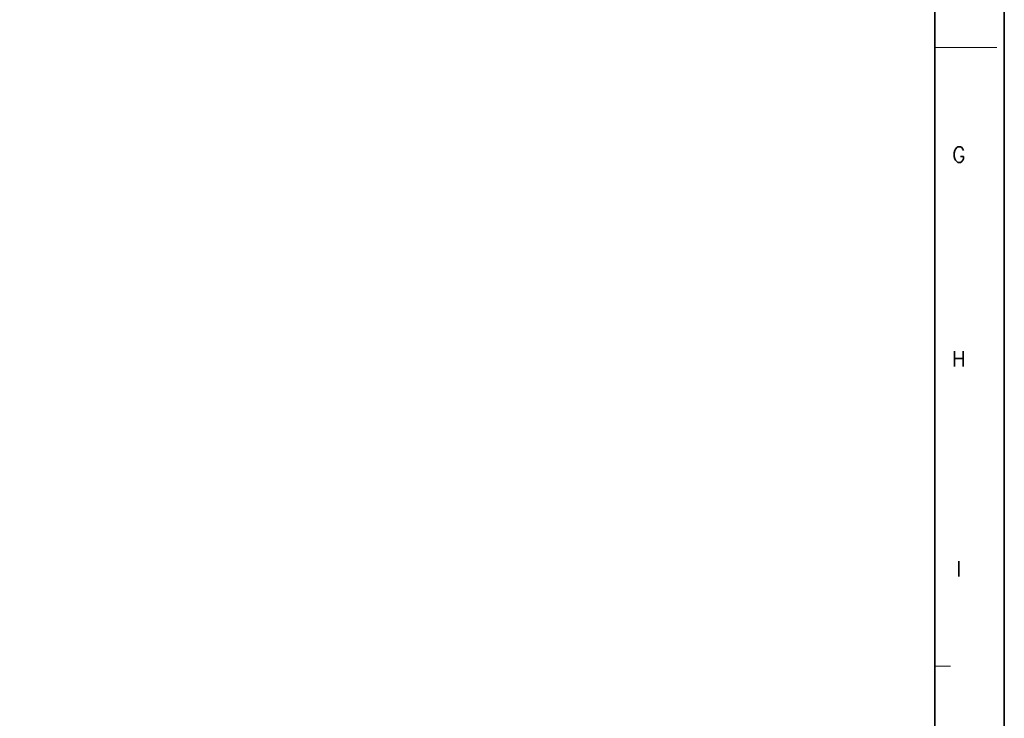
# Model space of a CAD drawing. Header units: millimetres. Extents: x 4065 to 8083, y -652 to 5416.
# Tile 208 of 256: x 4986 to 5098, y 4174 to 4254. Entities that reach past the tile are written whole.
import ezdxf
from ezdxf.enums import TextEntityAlignment as Align

# ---------------------------------------------------------------- set-up
doc = ezdxf.new("R2010")
doc.units = ezdxf.units.MM
doc.header["$LTSCALE"] = 0.8
doc.layers.get('0').update_dxf_attribs({"linetype": 'CONTINUOUS', "lineweight": 0})
doc.styles.get("Standard").update_dxf_attribs({"font": 'romans.shx', "width": 0.8, "oblique": 5, "bigfont": 'whgtxt.shx'})

msp = doc.modelspace()

# ---------------------------------------------------------------- linework, layer by layer
at = {"color": 7, "linetype": 'Continuous', "lineweight": 35}
msp.add_line((5090.054, 4109.955), (5090.054, 4391.74), dxfattribs=at)
at = {"color": 7, "linetype": 'Continuous'}
for p, q in [((5090.054, 4250.848), (5097.09, 4250.848)), ((5090.054, 4180.401), (5091.813, 4180.401))]:
    msp.add_line(p, q, dxfattribs=at)
at = {"color": 7, "linetype": 'Continuous', "lineweight": 35}
msp.add_lwpolyline([(4677.95, 4399.348), (4677.95, 4102.348), (5097.95, 4102.348), (5097.95, 4399.348)], close=True, dxfattribs=at)

# ---------------------------------------------------------------- texts
at = {"color": 7, "linetype": 'Continuous', "width": 0.933333}
for s, p in [('G', (5092.782, 4238.638)), ('H', (5092.782, 4215.374)), ('I', (5092.782, 4191.468))]:
    msp.add_text(s, height=1.759, dxfattribs=at).set_placement(p, align=Align.MIDDLE_CENTER)

doc.saveas('drawing.dxf')
